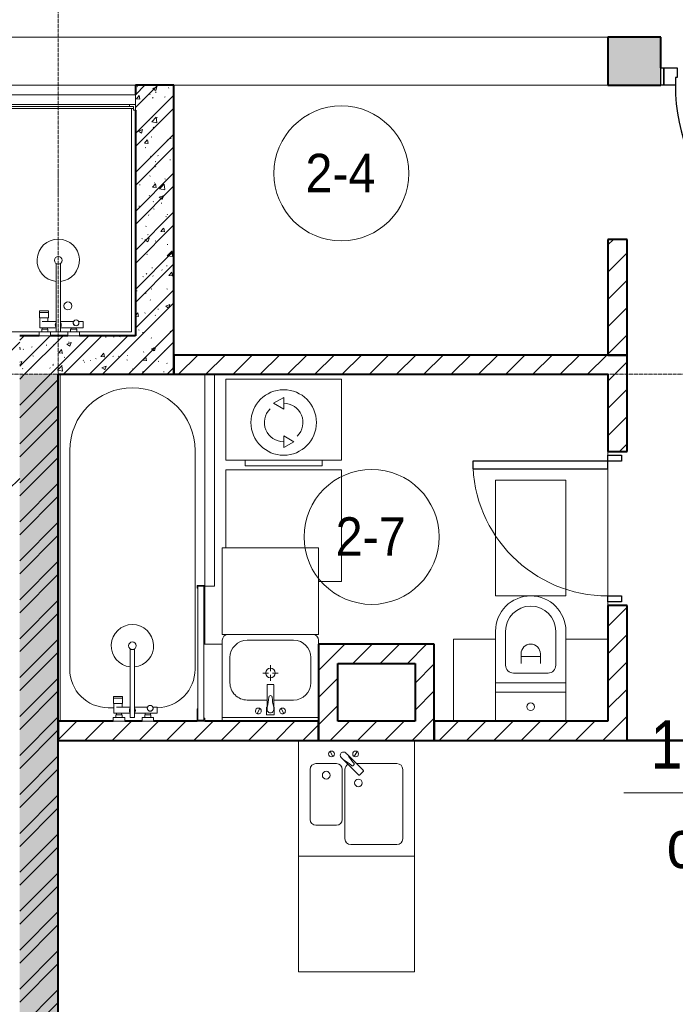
# Model space of a CAD drawing. Header units: millimetres. Extents: x 5617 to 110067, y 7718 to 195801.
# Tile 21 of 81: x 43863 to 47262, y 18931 to 24040. Entities that reach past the tile are written whole.
import ezdxf

# ---------------------------------------------------------------- set-up
doc = ezdxf.new("R2010")
doc.units = ezdxf.units.MM
doc.linetypes.add('ADSK_Линия сетки', pattern=[25, 20, -2.5, 0, -2.5])
doc.linetypes.add('Линия сетки', pattern=[25, 20, -2.5, 0, -2.5])
for name, color, linetype, lineweight in [('Двери', 7, 'Continuous', 18), ('Каркас_Импост', 7, 'Continuous', 30), ('Марки кабельных лотков', 7, 'Continuous', 20), ('Марки помещений', 7, 'Continuous', 20), ('Мебель', 7, 'Continuous', 18), ('Монтажный зазор', 7, 'Continuous', 30), ('Оси', 7, 'Continuous', 9), ('Панель', 7, 'Continuous', 30), ('Перекрытия', 7, 'Continuous', 18), ('Сантехнические приборы', 7, 'Continuous', 18), ('Стены разрез', 7, 'Continuous', 40), ('Стены штриховка', 7, 'Continuous', 40), ('Электрооборудование', 7, 'Continuous', 18)]:
    doc.layers.add(name, color=color, linetype=linetype, lineweight=lineweight)
doc.styles.add('Arial_3', font='arial.ttf', dxfattribs={"width": 0.9, "height": 200})
doc.styles.add('Arial_4', font='arial.ttf', dxfattribs={"width": 0.85, "height": 250})
pattern_1 = [(50, (0, 0), (218.62117, -19.1268), [22.86, -251.46]), (355, (0, 0), (-42.29187, 229.2684), [18.288, -201.168]), (100.451, (18.22, -1.6), (176.33107, 210.13963), [19.428, -213.708]), (46.184, (0, 60.96), (325.29495, -50.45164), [34.29, -377.19]), (96.636, (27.1, 56.76), (284.883, 296.91266), [29.142, -320.562]), (351.184, (0, 60.96), (284.8858, 296.9107), [27.432, -301.752]), (21, (30.48, 45.72), (181.93753, -122.71832), [22.86, -251.46]), (326, (30.48, 45.72), (74.16223, 221.0262), [18.288, -201.168]), (71.451, (45.64, 35.5), (256.10035, 98.30526), [19.428, -213.708]), (37.5, (0, 0), (3.70639, 101.465895), [3.353, -195.377, 3.353, -200.863, -201.93]), (37.5, (0, 0), (3.70639, 101.465895), [-402.946, 3.353, -198.577]), (7.5, (0, 0), (80.18358, 120.21653), [3.353, -113.081, 3.353, -190.805, -76.962]), (7.5, (0, 0), (80.18358, 120.21653), [-310.591, 3.353, -73.609]), (327.5, (-67.97, 0), (162.708646, -6.87497), [3.353, -72.847, 3.353, -234.391, -315.468]), (327.5, (-67.97, 0), (162.708646, -6.87497), [-313.944, 3.353, -312.115]), (317.5, (-98.45, 0), (177.75468, 30.51183), [3.353, -95.707, 3.353, -154.534, -224.028]), (317.5, (-98.45, 0), (177.75468, 30.51183), [-256.946, 3.353, -220.675])]
pattern_2 = [(45, (0, 0), (-101.02788, 101.02788), []), (45, (67.35, 0), (-101.02788, 101.02788), [])]
pattern_3 = [(45, (0, 0), (-70.71068, 70.71068), [])]

# ---------------------------------------------------------------- blocks, each defined once
blk = doc.blocks.new('MR_Мойка - Кухонная мойка-2515860-МКСС_К4_L14_48_300_')
at = {"layer": 'Сантехнические приборы', "color": 253, "true_color": 0xaaaaaa}
for p, q in [((-300, 50), (-300, -550)), ((-300, 50), (-300, -550)), ((300, -550), (300, 50)), ((-136.7, -6.7), (-122.6, -33.3)), ((-79, -39), (-69.8, -48.2)), ((-69.8, -48.2), (11.4, -129.4)), ((-45.7, -24.2), (-55, -14.9)), ((35.5, -105.4), (-45.7, -24.2)), ((2.7, -6.7), (-11.4, -33.3)), ((-240, -100), (-240, -360)), ((-104, -70), (-210, -70)), ((-74, -360), (-74, -100)), ((-60, -100), (-60, -460)), ((210, -70), (0.1, -70)), ((240, -460), (240, -100)), ((15.7, -129.4), (35.5, -109.6)), ((-210, -390), (-104, -390)), ((-30, -490), (210, -490)), ((-300, -550), (300, -550))]:
    blk.add_line(p, q, dxfattribs=at)
for centre, radius, start, end in [((-129.7, -20), 15, 360, 180), ((-129.7, -20), 15, 180, 360), ((-67, -26.9), 17, 45, 225), ((-171.5, -230.2), 208.5, 46.5946, 60.8177), ((136.3, 77.5), 208.5, 209.1823, 223.4054), ((-4.3, -20), 15, 360, 180), ((-4.3, -20), 15, 180, 360), ((-210, -100), 30, 90, 180), ((-104, -100), 30, 360, 90), ((-30, -100), 30, 118.5511, 180), ((-21.7, -72.3), 9.19, 225, 45), ((210, -100), 30, 360, 90), ((-157, -130), 20, 360, 180), ((-157, -130), 20, 180, 360), ((10, -170), 20, 360, 180), ((13.5, -127.3), 3, 225, 315), ((13.5, -127.3), 3, 225, 315), ((33.3, -107.5), 3, 315, 45), ((33.3, -107.5), 3, 315, 45), ((10, -170), 20, 180, 360), ((-210, -360), 30, 180, 270), ((-104, -360), 30, 270, 360), ((-30, -460), 30, 180, 270), ((210, -460), 30, 270, 360)]:
    blk.add_arc(centre, radius, start, end, dxfattribs=at)
blk = doc.blocks.new('MR_Зона обслуживания - MR_Зона обслуживания-2638748-МКСС_К4_L14_48_300_')
at = {"layer": 'Мебель', "lineweight": 9}
for p, q in [((300, 0), (-300, 0)), ((-300, 0), (-300, -600)), ((300, -600), (300, 0)), ((-300, -600), (300, -600))]:
    blk.add_line(p, q, dxfattribs=at)
blk = doc.blocks.new('MR_Стиральная машина - Стиральная машина_450-2515852-МКСС_К4_L14_48_300_')
at = {"layer": 'Электрооборудование', "color": 253, "true_color": 0xaaaaaa}
for p, q in [((300, 0), (-300, 0)), ((-300, 0), (-300, -420)), ((300, -420), (300, 0)), ((0, -95), (-52, -125)), ((0, -155), (0, -95)), ((-52, -125), (0, -155)), ((0, -295), (0, -355)), ((52, -325), (0, -295)), ((0, -355), (52, -325)), ((-300, -420), (300, -420)), ((-200, -420), (-200, -450)), ((-200, -450), (200, -450)), ((200, -450), (200, -420))]:
    blk.add_line(p, q, dxfattribs=at)
for radius, start, end in [(170, 360, 180), (100, 315, 90), (100, 135, 270), (170, 180, 360)]:
    blk.add_arc((0, -225), radius, start, end, dxfattribs=at)
blk = doc.blocks.new('MR_Зона обслуживания - MR_Зона обслуживания-V39-МКСС_К4_L14_48_300_')
at = {"layer": 'Мебель', "lineweight": 9}
for p, q in [((300, 0), (-300, 0)), ((-300, 0), (-300, -405)), ((300, -580), (300, 0)), ((181.4, -580), (300, -580))]:
    blk.add_line(p, q, dxfattribs=at)
blk = doc.blocks.new('MR_Ванна - Санузел с ванной_1800x750-V40-МКСС_К4_L14_48_300_')
at = {"layer": 'Сантехнические приборы', "color": 253, "true_color": 0xaaaaaa}
for p, q in [((210, 750.1), (195, 750.1)), ((195, 750.1), (195, 710)), ((200, 715), (200, 745.1)), ((200, 745.1), (210, 745.1)), ((200, 745.1), (200, 715)), ((895, 745.1), (200, 745.1)), ((210, 745.1), (210, 750.1)), ((210, 750), (500, 750)), ((900, 750), (885, 750)), ((885, 750), (885, 745.1)), ((885, 745.1), (895, 745.1)), ((895, 745.1), (895, 715)), ((895, 715), (895, 745.1)), ((900, 710), (900, 750)), ((630, 700), (-505, 700)), ((195, 710), (210, 710)), ((210, 715), (200, 715)), ((200, 715), (895, 715)), ((210, 710), (210, 715)), ((895, 715), (835, 715)), ((835, 715), (835, 710)), ((835, 710), (900, 710)), ((826.3, 504.1), (858, 504.1)), ((826.3, 480.7), (826.3, 504.1)), ((858, 504.1), (858, 386.3)), ((858, 468.3), (866, 468.3)), ((858, 441.4), (858, 468.3)), ((866, 471), (880, 471)), ((866, 439), (866, 471)), ((866, 468.3), (866, 441.4)), ((880, 484.8), (900, 484.8)), ((880, 425), (880, 484.8)), ((880, 471), (880, 439)), ((900, 484.8), (900, 425)), ((826.3, 386.3), (826.3, 453.7)), ((866, 441.4), (858, 441.4)), ((880, 439), (866, 439)), ((900, 425), (880, 425)), ((524.9, 386.3), (880, 386.3)), ((880, 363.7), (524.9, 363.7)), ((826.3, 291.7), (826.3, 363.7)), ((858, 363.7), (858, 291.7)), ((880, 386.3), (880, 363.7)), ((770.9, 276.9), (770.9, 323.9)), ((770.9, 323.9), (780, 323.9)), ((780, 276.9), (780, 323.9)), ((780, 323.9), (807.5, 323.9)), ((780, 323.9), (780, 276.9)), ((807.5, 323.9), (807.5, 276.9)), ((807.5, 278.8), (807.5, 321.6)), ((807.5, 321.6), (826.3, 321.6)), ((858, 291.7), (858, 318.6)), ((858, 318.6), (866, 318.6)), ((866, 289), (866, 321)), ((866, 321), (880, 321)), ((866, 318.6), (866, 291.7)), ((880, 275.2), (880, 335)), ((880, 335), (900, 335)), ((880, 321), (880, 289)), ((900, 335), (900, 275.2)), ((780, 276.9), (770.9, 276.9)), ((807.5, 276.9), (780, 276.9)), ((858, 278.8), (807.5, 278.8)), ((830, 250), (830, 278.8)), ((858, 291.7), (858, 278.8)), ((866, 291.7), (858, 291.7)), ((880, 289), (866, 289)), ((900, 275.2), (880, 275.2)), ((900, 0), (-900, 0)), ((-505, 50), (630, 50))]:
    blk.add_line(p, q, dxfattribs=at)
for centre, radius, start, end in [((-505, 375), 325, 90, 270), ((630, 500), 200, 1.1857, 90), ((508.5, 375), 110, 5.916, 354.084), ((832.8, 467.2), 15, 90, 270), ((832.8, 467.2), 15, 244.0483, 115.9517), ((832.8, 467.2), 15, 270, 90), ((508.5, 375), 20, 90, 270), ((508.5, 375), 20, 270, 90), ((508.5, 375), 20, 325.4667, 34.5333), ((843.9, 375), 15.5, 47.0093, 132.9907), ((843.9, 375), 15.5, 227.0093, 312.9907), ((630, 250), 200, 270, 360)]:
    blk.add_arc(centre, radius, start, end, dxfattribs=at)
blk = doc.blocks.new('MR_Зона обслуживания - MR_Зона обслуживания-2638739-МКСС_К4_L14_48_300_')
at = {"layer": 'Мебель', "lineweight": 9}
for p, q in [((550, 50), (-550, 50)), ((-550, 0), (545.1, 0)), ((550, 0.1), (550, 50))]:
    blk.add_line(p, q, dxfattribs=at)
blk = doc.blocks.new('MR_Унитаз напольный - Санузел с ванной-V6-МКСС_К4_L14_48_300_')
at = {"layer": 'Сантехнические приборы', "color": 253, "true_color": 0xaaaaaa}
for p, q in [((-182.5, 0), (-182.5, 267.5)), ((-130, 267.5), (-130, 90)), ((130, 90), (130, 267.5)), ((182.5, 267.5), (182.5, 0)), ((-50, 150), (-50, 100)), ((-50, 135), (50, 135)), ((50, 100), (50, 150)), ((182.5, 0), (-182.5, 0)), ((-182.5, -50), (-182.5, 0)), ((-182.5, 0), (182.5, 0)), ((-90, 50), (90, 50)), ((182.5, 0), (182.5, -50)), ((-182.5, -50), (182.5, -50)), ((-182.5, -200), (-182.5, -50)), ((182.5, -50), (-182.5, -50)), ((182.5, -50), (182.5, -200))]:
    blk.add_line(p, q, dxfattribs=at)
for centre, radius, start, end in [((0, 267.5), 182.5, 0, 180), ((0, 267.5), 130, 360, 180), ((0, 150), 50, 360, 180), ((-90, 90), 40, 180, 270), ((90, 90), 40, 270, 360), ((0, -125), 20, 360, 180), ((0, -125), 20, 180, 360)]:
    blk.add_arc(centre, radius, start, end, dxfattribs=at)
blk = doc.blocks.new('MR_Зона обслуживания - MR_Зона обслуживания-V7-МКСС_К4_L14_48_300_')
at = {"layer": 'Мебель', "lineweight": 9}
for p, q in [((182.5, 600), (-182.5, 600)), ((-182.5, 600), (-182.5, 0)), ((182.5, 0), (182.5, 600)), ((-182.5, 0), (182.5, 0))]:
    blk.add_line(p, q, dxfattribs=at)
blk = doc.blocks.new('MR_Тумба-Умывальник с зеркалом - Тумба-умывальник_500-2515854-МКСС_К4_L14_48_300_')
at = {"layer": 'Сантехнические приборы', "color": 253, "true_color": 0xaaaaaa}
for p, q in [((-250, -20), (250, -20)), ((-69.7, -39.8), (-55.6, -66.3)), ((20, -33.1), (-20, -33.1)), ((-20, -33.1), (-20, -73.1)), ((20, -73.1), (20, -33.1)), ((69.7, -39.8), (55.6, -66.3)), ((-20, -73.1), (-17, -73.1)), ((-17, -60), (-17, -73.1)), ((-17, -73.1), (-17, -187.9)), ((17, -73.1), (17, -60)), ((17, -187.9), (17, -73.1)), ((17, -73.1), (20, -73.1)), ((-17, -110), (-120, -110)), ((120, -110), (17, -110)), ((-210, -200), (-210, -330)), ((-14, -190.9), (14, -190.9)), ((210, -330), (210, -200)), ((-10, -250), (-40, -250)), ((0, -210), (0, -240)), ((40, -250), (10, -250)), ((0, -290), (0, -260)), ((-250, -400), (-250, -420)), ((250, -420), (250, -400)), ((-120, -420), (120, -420))]:
    blk.add_line(p, q, dxfattribs=at)
for centre, radius, start, end in [((-62.7, -53.1), 15, 360, 180), ((0, -60), 17, 360, 180), ((62.7, -53.1), 15, 360, 180), ((-62.7, -53.1), 15, 180, 360), ((-217.6, -129.9), 208.5, 1.5946, 15.8177), ((217.6, -129.9), 208.5, 164.1823, 178.4054), ((62.7, -53.1), 15, 180, 360), ((-120, -200), 90, 90, 180), ((0, -124.1), 9.19, 180, 360), ((120, -200), 90, 360, 90), ((-14, -187.9), 3, 180, 270), ((-14, -187.9), 3, 195, 255), ((14, -187.9), 3, 270, 0), ((14, -187.9), 3, 285, 345), ((0, -250), 25, 0, 180), ((0, -250), 25, 180, 0), ((-120, -330), 90, 180, 270), ((120, -330), 90, 270, 360), ((-220, -420), 30, 180, 270), ((220, -420), 30, 270, 360)]:
    blk.add_arc(centre, radius, start, end, dxfattribs=at)
blk = doc.blocks.new('MR_Зона обслуживания - MR_Зона обслуживания-2638755-МКСС_К4_L14_48_300_')
at = {"layer": 'Мебель', "lineweight": 9}
for p, q in [((250, 0), (-250, 0)), ((-250, 0), (-250, -450)), ((250, -450), (250, 0)), ((-250, -450), (250, -450))]:
    blk.add_line(p, q, dxfattribs=at)
blk = doc.blocks.new('MR_Зона обслуживания - MR_Зона обслуживания-V41-МКСС_К4_L14_48_300_')
at = {"layer": 'Мебель', "lineweight": 9}
for p, q in [((-50, 0), (-50, -400)), ((-50, -400), (45.7, -400))]:
    blk.add_line(p, q, dxfattribs=at)
blk = doc.blocks.new('MR_Зона обслуживания - MR_Зона обслуживания-V42-МКСС_К4_L14_48_300_')
at = {"layer": 'Мебель', "lineweight": 9}
blk.add_line((-50, 0), (-50, -300), dxfattribs=at)
blk = doc.blocks.new('MR_Зона обслуживания - MR_Зона обслуживания-V48-МКСС_К4_L14_48_300_')
at = {"layer": 'Мебель', "lineweight": 9}
blk.add_line((108.75, 425), (-108.75, 425), dxfattribs=at)
blk = doc.blocks.new('MR_Зона обслуживания - MR_Зона обслуживания-V9-МКСС_К4_L14_48_300_')
at = {"layer": 'Мебель', "lineweight": 9}
for p, q in [((108.75, 425), (-108.75, 425)), ((-108.75, 425), (-108.75, 0))]:
    blk.add_line(p, q, dxfattribs=at)
blk = doc.blocks.new('MR_Душевой поддон - Санузел с душем_800х1200-2638810-МКСС_К4_L14_48_300_')
at = {"layer": 'Сантехнические приборы', "color": 253, "true_color": 0xaaaaaa}
for p, q in [((10, 1170), (10, 1190)), ((10, 1190), (30, 1190)), ((790, 1190), (10, 1190)), ((10, 1190), (10, 10)), ((20, 10), (20, 1180)), ((20, 1180), (790, 1180)), ((30, 1190), (30, 1200)), ((770, 1200), (770, 1190)), ((770, 1190), (790, 1190)), ((780, 1180), (780, 20)), ((790, 1190), (790, 1170)), ((790, 1180), (790, 1190)), ((800, 1170), (800, 1200)), ((0, 1170), (10, 1170)), ((790, 1170), (800, 1170)), ((388.7, 20), (388.7, 375.1)), ((411.3, 375.1), (411.3, 20)), ((301.9, 129.1), (348.9, 129.1)), ((301.9, 120), (301.9, 129.1)), ((301.9, 120), (348.9, 120)), ((301.9, 92.5), (301.9, 120)), ((348.9, 120), (301.9, 120)), ((348.9, 129.1), (348.9, 120)), ((348.9, 120), (348.9, 92.5)), ((348.9, 92.5), (301.9, 92.5)), ((303.8, 92.5), (346.6, 92.5)), ((303.8, 42), (303.8, 92.5)), ((316.7, 73.7), (388.7, 73.7)), ((346.6, 92.5), (346.6, 73.7)), ((411.3, 73.7), (478.7, 73.7)), ((505.7, 73.7), (529.1, 73.7)), ((529.1, 73.7), (529.1, 42)), ((10, 30), (0, 30)), ((0, 0), (30, 0)), ((10, 10), (10, 30)), ((30, 10), (10, 10)), ((10, 10), (20, 10)), ((300.2, 20), (20, 20)), ((30, 0), (30, 10)), ((300.2, 20), (360, 20)), ((300.2, 0), (300.2, 20)), ((316.7, 42), (303.8, 42)), ((314, 34), (346, 34)), ((314, 20), (314, 34)), ((346, 20), (314, 20)), ((388.7, 42), (316.7, 42)), ((316.7, 42), (343.6, 42)), ((316.7, 34), (316.7, 42)), ((343.6, 34), (316.7, 34)), ((343.6, 42), (343.6, 34)), ((346, 34), (346, 20)), ((388.7, 20), (360, 20)), ((360, 20), (360, 0)), ((411.3, 20), (388.7, 20)), ((529.1, 42), (411.3, 42)), ((450, 20), (411.3, 20)), ((450, 0), (450, 20)), ((450, 20), (509.8, 20)), ((464, 20), (464, 34)), ((464, 34), (496, 34)), ((496, 20), (464, 20)), ((466.4, 34), (466.4, 42)), ((466.4, 42), (493.3, 42)), ((493.3, 34), (466.4, 34)), ((493.3, 42), (493.3, 34)), ((496, 34), (496, 20)), ((780, 20), (509.8, 20)), ((509.8, 20), (509.8, 0)), ((360, 0), (300.2, 0)), ((509.8, 0), (450, 0))]:
    blk.add_line(p, q, dxfattribs=at)
for centre, radius, start, end in [((400, 391.5), 110, 275.916, 264.084), ((400, 391.5), 20, 0, 180), ((400, 391.5), 20, 180, 0), ((400, 391.5), 20, 235.4667, 304.5333), ((450, 155.2), 20.9, 360, 180), ((450, 155.2), 20.9, 180, 360), ((400, 56.1), 15.5, 137.0093, 222.9907), ((400, 56.1), 15.5, 317.0093, 42.9907), ((492.2, 67.2), 15, 0, 180), ((492.2, 67.2), 15, 154.0483, 25.9517), ((492.2, 67.2), 15, 180, 0)]:
    blk.add_arc(centre, radius, start, end, dxfattribs=at)
blk = doc.blocks.new('MR_Зона обслуживания - MR_Зона обслуживания-2638776-МКСС_К4_L14_48_300_')
at = {"layer": 'Мебель', "lineweight": 9}
for p, q in [((400, 50), (-400, 50)), ((-400, 50), (-400, 0)), ((-400, 0), (400, 0)), ((400, 0), (400, 50))]:
    blk.add_line(p, q, dxfattribs=at)
blk = doc.blocks.new('A_DOR_Door - Вн_3_Одинарная_800x2100-3001493-МКСС_К4_L14_48_300_')
at = {"layer": 'Двери', "color": 253, "lineweight": 30, "true_color": 0xaaaaaa}
for p, q in [((-380, 20), (-350, 20)), ((-380, -50), (-380, 20)), ((-350, 20), (-350, -50)), ((350, -50), (350, 20)), ((350, 20), (380, 20)), ((380, 20), (380, -50)), ((-350, -50), (-380, -50)), ((-350, -50), (-350, -750)), ((-310, -50), (-350, -50)), ((-350, -50), (-350, -750)), ((-310, -750), (-310, -50)), ((380, -50), (350, -50)), ((-350, -750), (-310, -750))]:
    blk.add_line(p, q, dxfattribs=at)
at = {"layer": 'Двери', "color": 254, "lineweight": 9, "true_color": 0xd4d4d4}
blk.add_arc((-350, -50), 700, 270, 0, dxfattribs=at)
blk = doc.blocks.new('101_Дверь_Однопольная - _НЧ_Мет_900х2100_Квартира_Пр-3834863-МКСС_К4_L14_48_300_')
at = {"layer": 'Каркас_Импост', "color": 253, "true_color": 0xaaaaaa}
for p, q in [((-535, 125), (-475, 125)), ((-535, 35), (-535, 125)), ((-475, 125), (-475, 85)), ((475, 125), (535, 125)), ((475, 85), (475, 125)), ((535, 125), (535, 35)), ((-475, 85), (-465, 85)), ((-465, 85), (-465, 35)), ((465, 85), (475, 85)), ((465, 35), (465, 85)), ((-465, 35), (-535, 35)), ((535, 35), (465, 35))]:
    blk.add_line(p, q, dxfattribs=at)
at = {"layer": 'Монтажный зазор', "color": 253, "true_color": 0xaaaaaa}
for p, q in [((-550, 125), (-535, 125)), ((-550, 35), (-550, 125)), ((-535, 125), (-535, 35)), ((535, 35), (535, 125)), ((535, 125), (550, 125)), ((550, 125), (550, 35)), ((-535, 35), (-550, 35)), ((550, 35), (535, 35))]:
    blk.add_line(p, q, dxfattribs=at)
at = {"layer": 'Панель', "color": 253, "true_color": 0xaaaaaa}
for p, q in [((-475, 1075), (-435, 1075)), ((-475, 125), (-475, 1075)), ((-435, 1075), (-435, 125)), ((-435, 125), (-475, 125))]:
    blk.add_line(p, q, dxfattribs=at)
blk.add_arc((-475, 125), 950, 0, 90, dxfattribs=at)
blk = doc.blocks.new('135_SLK_K4_AR_rvt-1-МКСС_К4_L14_48_300_')
at = {"layer": 'Стены разрез', "lineweight": 18, "true_color": 0xcbcbcb}
h = blk.add_hatch(color=9, dxfattribs=at)
h.paths.add_polyline_path([(116025, 23700), (116025, 23950), (115775, 23950), (115775, 23700)])
h.paths.add_polyline_path([(114675, 23700), (114675, 23950), (114400, 23950), (114400, 23700)])
at = {"layer": 'Стены разрез', "lineweight": 9, "true_color": 0xaaaaaa}
h = blk.add_hatch(dxfattribs=at)
h.set_pattern_fill('FP_1', color=253, style=0, pattern_type=2)
h.set_pattern_definition(pattern_1)
h.paths.add_polyline_path([(111950, 22200), (112150, 22200), (112150, 23700), (111950, 23700), (111950, 22358)])
h = blk.add_hatch(dxfattribs=at)
h.set_pattern_fill('FP_2', color=253, style=0, pattern_type=2)
h.set_pattern_definition(pattern_2)
h.paths.add_polyline_path([(111950, 22200), (112150, 22200), (112150, 23700), (111950, 23700), (111950, 22358)])
h = blk.add_hatch(dxfattribs=at)
h.set_pattern_fill('FP_3', color=253, style=0, pattern_type=2)
h.set_pattern_definition(pattern_3)
h.paths.add_polyline_path([(114500, 22300), (114500, 22900), (114400, 22900), (114400, 22300)])
h = blk.add_hatch(dxfattribs=at)
h.set_pattern_fill('FP_3', color=253, style=0, pattern_type=2)
h.set_pattern_definition(pattern_3)
h.paths.add_polyline_path([(111350, 22300), (111350, 22400), (110950, 22400), (110950, 22300), (111053.1, 22300)])
h = blk.add_hatch(dxfattribs=at)
h.set_pattern_fill('FP_1', color=253, style=0, pattern_type=2)
h.set_pattern_definition(pattern_1)
h.paths.add_polyline_path([(111350, 22200), (111950, 22200), (111950, 22400), (111350, 22400), (111350, 22358)])
h = blk.add_hatch(dxfattribs=at)
h.set_pattern_fill('FP_2', color=253, style=0, pattern_type=2)
h.set_pattern_definition(pattern_2)
h.paths.add_polyline_path([(111350, 22200), (111950, 22200), (111950, 22400), (111350, 22400), (111350, 22358)])
h = blk.add_hatch(dxfattribs=at)
h.set_pattern_fill('FP_3', color=253, style=0, pattern_type=2)
h.set_pattern_definition(pattern_3)
h.paths.add_polyline_path([(114400, 22200), (114400, 22300), (112150, 22300), (112150, 22200), (113668.8, 22200)])
h = blk.add_hatch(dxfattribs=at)
h.set_pattern_fill('FP_3', color=253, style=0, pattern_type=2)
h.set_pattern_definition(pattern_3)
h.paths.add_polyline_path([(114400, 20400), (114500, 20400), (114500, 21000), (114400, 21000), (114400, 20564.1)])
h.paths.add_polyline_path([(114500, 21800), (114500, 22300), (114400, 22300), (114400, 21800)])
h = blk.add_hatch(dxfattribs=at)
h.set_pattern_fill('FP_1', color=253, style=0, pattern_type=2)
h.set_pattern_definition(pattern_1)
h.paths.add_polyline_path([(111350, 16000), (111550, 16000), (111550, 22200), (111350, 22200), (111350, 16976.2)])
h = blk.add_hatch(dxfattribs=at)
h.set_pattern_fill('FP_2', color=253, style=0, pattern_type=2)
h.set_pattern_definition(pattern_2)
h.paths.add_polyline_path([(111350, 16000), (111550, 16000), (111550, 22200), (111350, 22200), (111350, 16976.2)])
h = blk.add_hatch(dxfattribs=at)
h.set_pattern_fill('FP_3', color=253, style=0, pattern_type=2)
h.set_pattern_definition(pattern_3)
h.paths.add_polyline_path([(111350, 21600), (111350, 21700), (110850, 21700), (110850, 21600), (111216.5, 21600)])
h = blk.add_hatch(dxfattribs=at)
h.set_pattern_fill('FP_3', color=253, style=0, pattern_type=2)
h.set_pattern_definition(pattern_3)
h.paths.add_polyline_path([(112900, 20400), (113000, 20400), (113000, 20800), (112900, 20800), (112900, 20564.1)])
h = blk.add_hatch(dxfattribs=at)
h.set_pattern_fill('FP_3', color=253, style=0, pattern_type=2)
h.set_pattern_definition(pattern_3)
h.paths.add_polyline_path([(113400, 20700), (113500, 20700), (113500, 20800), (113000, 20800), (113000, 20700), (113014.9, 20700)])
h = blk.add_hatch(dxfattribs=at)
h.set_pattern_fill('FP_3', color=253, style=0, pattern_type=2)
h.set_pattern_definition(pattern_3)
h.paths.add_polyline_path([(113500, 20400), (113500, 20700), (113400, 20700), (113400, 20400)])
h = blk.add_hatch(dxfattribs=at)
h.set_pattern_fill('FP_3', color=253, style=0, pattern_type=2)
h.set_pattern_definition(pattern_3)
h.paths.add_polyline_path([(112900, 20300), (112900, 20400), (111550, 20400), (111550, 20300), (112851.4, 20300)])
h = blk.add_hatch(dxfattribs=at)
h.set_pattern_fill('FP_3', color=253, style=0, pattern_type=2)
h.set_pattern_definition(pattern_3)
h.paths.add_polyline_path([(113341.9, 20300), (113500, 20300), (113500, 20400), (112900, 20400), (112900, 20300), (113014.9, 20300)])
h = blk.add_hatch(dxfattribs=at)
h.set_pattern_fill('FP_3', color=253, style=0, pattern_type=2)
h.set_pattern_definition(pattern_3)
h.paths.add_polyline_path([(114500, 20300), (114500, 20400), (113500, 20400), (113500, 20300), (114322.8, 20300)])
at = {"layer": 'Перекрытия', "color": 253, "true_color": 0xaaaaaa}
for p, q in [((109550, 23950), (114400, 23950)), ((111950, 23700), (110605.8, 23700)), ((114400, 23700), (112150, 23700)), ((114400, 21800), (114400, 21780)), ((114400, 21780), (114400, 21800)), ((114400, 21710), (114400, 21050)), ((114400, 21050), (114400, 21710)), ((114400, 21020), (114400, 21000)), ((114400, 21000), (114400, 21020))]:
    blk.add_line(p, q, dxfattribs=at)
at = {"layer": 'Стены разрез', "color": 253, "true_color": 0xaaaaaa}
for p, q in [((114675, 23950), (114400, 23950)), ((114400, 23950), (114400, 23700)), ((114675, 23790), (114675, 23950)), ((111950, 23700), (111950, 23650)), ((112150, 23700), (111950, 23700)), ((112150, 22200), (112150, 23700)), ((114400, 23700), (114675, 23700)), ((111950, 23570), (111950, 22400)), ((114500, 22900), (114400, 22900)), ((114400, 22900), (114400, 22300)), ((114500, 22300), (114500, 22900)), ((111450.2, 22400), (111350, 22400)), ((111600, 22400), (111510, 22400)), ((111950, 22400), (111659.8, 22400)), ((114400, 22300), (112150, 22300)), ((112150, 22300), (112150, 22200)), ((114500, 22300), (114400, 22300)), ((114400, 22300), (114500, 22300)), ((114500, 21800), (114500, 22300)), ((111550, 16000), (111550, 22200)), ((111550, 22200), (111950, 22200)), ((111950, 22200), (112150, 22200)), ((112150, 22200), (114400, 22200)), ((114400, 22200), (114400, 21800)), ((114400, 21800), (114500, 21800)), ((114500, 21000), (114400, 21000)), ((114400, 21000), (114400, 20400)), ((114500, 20400), (114500, 21000)), ((113000, 20800), (112900, 20800)), ((112900, 20800), (112900, 20400)), ((113500, 20800), (113000, 20800)), ((113500, 20700), (113500, 20800)), ((113000, 20400), (113000, 20700)), ((113000, 20700), (113400, 20700)), ((113400, 20700), (113400, 20400)), ((113500, 20400), (113500, 20700)), ((111834.7, 20400), (111550, 20400)), ((111550, 20400), (111550, 20300)), ((111984.5, 20400), (111894.5, 20400)), ((112269.5, 20400), (112044.2, 20400)), ((112900, 20400), (112309.5, 20400)), ((112900, 20300), (112900, 20400)), ((112900, 20400), (112900, 20300)), ((113400, 20400), (113000, 20400)), ((113500, 20300), (113500, 20400)), ((114400, 20400), (113500, 20400)), ((113500, 20400), (113500, 20300)), ((114500, 20300.8), (114500, 20400)), ((111550, 20300), (112900, 20300)), ((112900, 20300), (113500, 20300)), ((113500, 20300), (114500, 20300)), ((114949.6, 20300.8), (114500, 20300.8)), ((114500, 20300), (114949.6, 20300))]:
    blk.add_line(p, q, dxfattribs=at)
at = {"layer": 'Стены штриховка', "color": 253, "true_color": 0xaaaaaa}
for p, q in [((114500, 20300.8), (114500, 20300)), ((114500, 20300), (114500, 20300.8))]:
    blk.add_line(p, q, dxfattribs=at)
at = {"layer": 'Двери', "color": 253, "lineweight": 18, "true_color": 0xaaaaaa}
for name, p, rotation in [('101_Дверь_Однопольная - _НЧ_Мет_900х2100_Квартира_Пр-3834863-МКСС_К4_L14_48_300_', (115225, 23825), 180), ('A_DOR_Door - Вн_3_Одинарная_800x2100-3001493-МКСС_К4_L14_48_300_', (114450, 21400), 270)]:
    blk.add_blockref(name, p, dxfattribs=dict(at, rotation=rotation))
at = {"layer": 'Мебель', "color": 253, "lineweight": 18, "true_color": 0xaaaaaa}
for name, p in [('MR_Зона обслуживания - MR_Зона обслуживания-2638776-МКСС_К4_L14_48_300_', (111550, 23600)), ('MR_Зона обслуживания - MR_Зона обслуживания-V39-МКСС_К4_L14_48_300_', (112718.9, 21705)), ('MR_Зона обслуживания - MR_Зона обслуживания-V7-МКСС_К4_L14_48_300_', (114000, 21050)), ('MR_Зона обслуживания - MR_Зона обслуживания-V9-МКСС_К4_L14_48_300_', (113708.8, 20400)), ('MR_Зона обслуживания - MR_Зона обслуживания-V48-МКСС_К4_L14_48_300_', (114291.3, 20400)), ('MR_Зона обслуживания - MR_Зона обслуживания-2638748-МКСС_К4_L14_48_300_', (113096.5, 19700))]:
    blk.add_blockref(name, p, dxfattribs=at)
for name, p, rotation in [('MR_Зона обслуживания - MR_Зона обслуживания-2638739-МКСС_К4_L14_48_300_', (112309.5, 21650), 269.9999999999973), ('MR_Зона обслуживания - MR_Зона обслуживания-2638755-МКСС_К4_L14_48_300_', (112650.3, 20850), 180), ('MR_Зона обслуживания - MR_Зона обслуживания-V41-МКСС_К4_L14_48_300_', (112350.3, 20400), 180), ('MR_Зона обслуживания - MR_Зона обслуживания-V42-МКСС_К4_L14_48_300_', (112950.3, 20400), 180)]:
    blk.add_blockref(name, p, dxfattribs=dict(at, rotation=rotation))
at = {"layer": 'Сантехнические приборы', "color": 253, "lineweight": 18, "true_color": 0xaaaaaa}
for name, p in [('MR_Душевой поддон - Санузел с душем_800х1200-2638810-МКСС_К4_L14_48_300_', (111150, 22400)), ('MR_Унитаз напольный - Санузел с ванной-V6-МКСС_К4_L14_48_300_', (114000, 20600)), ('MR_Мойка - Кухонная мойка-2515860-МКСС_К4_L14_48_300_', (113096.5, 20250))]:
    blk.add_blockref(name, p, dxfattribs=at)
for name, p, rotation in [('MR_Ванна - Санузел с ванной_1800x750-V40-МКСС_К4_L14_48_300_', (111559.5, 21300), 269.9999999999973), ('MR_Тумба-Умывальник с зеркалом - Тумба-умывальник_500-2515854-МКСС_К4_L14_48_300_', (112650.3, 20400), 180)]:
    blk.add_blockref(name, p, dxfattribs=dict(at, rotation=rotation))
at = {"layer": 'Электрооборудование', "color": 253, "lineweight": 18, "true_color": 0xaaaaaa}
blk.add_blockref('MR_Стиральная машина - Стиральная машина_450-2515852-МКСС_К4_L14_48_300_', (112718.9, 22175), dxfattribs=at)
blk = doc.blocks.new('050_Марка_Помещение - Номер-620969-МКСС_К4_L14_48_300_')
at = {"layer": 'Марки помещений'}
blk.add_circle((0, 0), 3.5, dxfattribs=at)
blk = doc.blocks.new('_СС_Марка лотка - 03_Размер _ КСБ_СС _ Отметка низа _полка 25_-1604714-МКСС_К4_L14_48_300_')
at = {"layer": 'Марки кабельных лотков'}
blk.add_line((0, 0), (25, 0), dxfattribs=at)

msp = doc.modelspace()

# ---------------------------------------------------------------- linework, layer by layer
at = {"layer": 'Оси', "linetype": 'Линия сетки'}
msp.add_line((44062.7, 12025.7), (44062.7, 33150), dxfattribs=at)
at = {"layer": 'Оси', "linetype": 'ADSK_Линия сетки'}
msp.add_line((69432.7, 22200), (25313.5, 22200), dxfattribs=at)

# ---------------------------------------------------------------- block references
at = {"lineweight": 5}
msp.add_blockref('135_SLK_K4_AR_rvt-1-МКСС_К4_L14_48_300_', (-67487.3, 0), dxfattribs=at)
at = {"layer": 'Марки кабельных лотков', "xscale": 99.99999999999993, "yscale": 99.99999999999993, "zscale": 99.99999999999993}
msp.add_blockref('_СС_Марка лотка - 03_Размер _ КСБ_СС _ Отметка низа _полка 25_-1604714-МКСС_К4_L14_48_300_', (46996.1, 20028.9), dxfattribs=at)
at = {"layer": 'Марки помещений', "xscale": 99.99999999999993, "yscale": 99.99999999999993, "zscale": 99.99999999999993}
for p in [(45530.9, 23242.5), (45687.6, 21356.4)]:
    msp.add_blockref('050_Марка_Помещение - Номер-620969-МКСС_К4_L14_48_300_', p, dxfattribs=at)

# ---------------------------------------------------------------- texts
at = {"layer": 'Марки кабельных лотков', "lineweight": 9, "char_height": 250, "attachment_point": 1, "style": 'Arial_4'}
for s, insert, width in [('100', (47134.1, 20404.6), 592.848), ('отм', (47217.3, 19888.2), 606.477)]:
    msp.add_mtext(s, dxfattribs=dict(at, insert=insert, width=width))
at = {"layer": 'Марки помещений', "lineweight": 9, "char_height": 200, "width": 447.342, "attachment_point": 1, "style": 'Arial_3'}
for s, insert in [('2-4', (45344.4, 23344.2)), ('2-7', (45501.1, 21458.2))]:
    msp.add_mtext(s, dxfattribs=dict(at, insert=insert))

doc.saveas('drawing.dxf')
